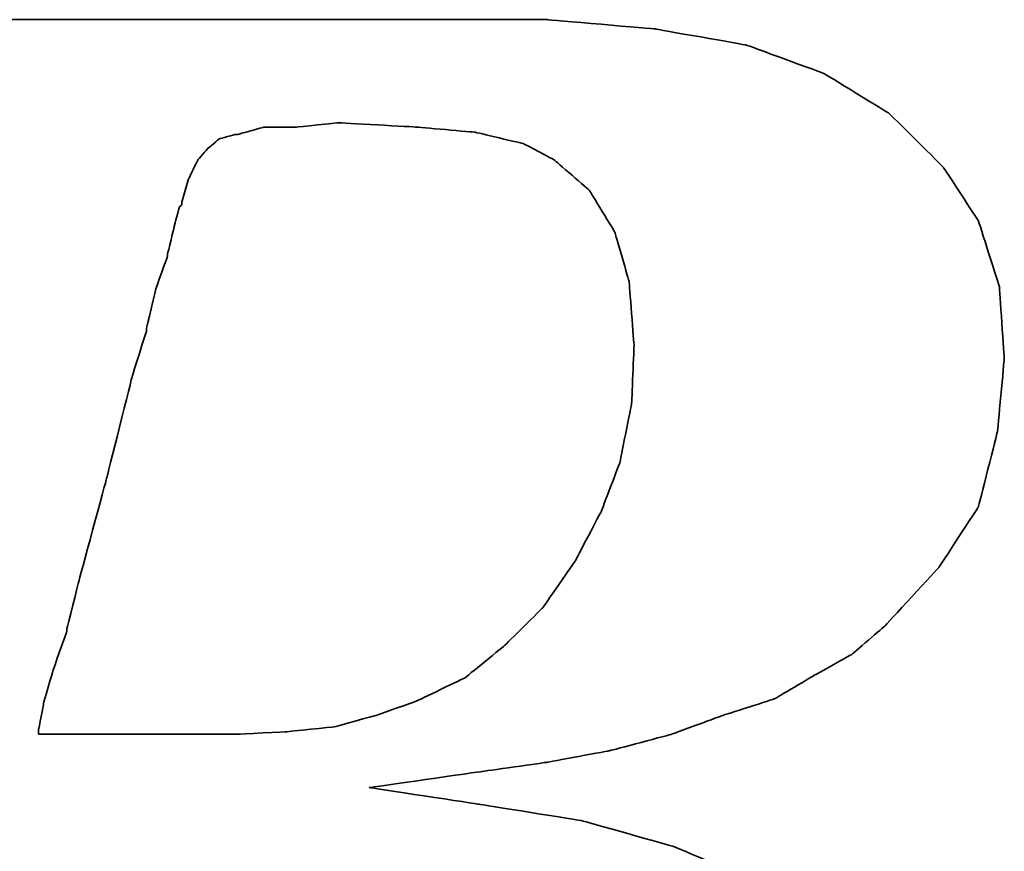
# Model space of a CAD drawing. Header units: millimetres. Extents: x 467 to 831, y 501 to 636.
# Tile 30 of 49: x 730.62 to 733.05, y 545.66 to 547.71. Entities that reach past the tile are written whole.
import ezdxf

# ---------------------------------------------------------------- set-up
doc = ezdxf.new("R2010")
doc.units = ezdxf.units.MM
doc.layers.add('DIM', color=4, linetype='CONTINUOUS')
doc.layers.add('layer 1', color=7, linetype='CONTINUOUS')

# ---------------------------------------------------------------- blocks, each defined once
blk = doc.blocks.new('TBI MOTION logo(完整正式版)')
at = {"layer": 'layer 1', "color": 22, "lineweight": 35}
for points, knots in [([(-64.65375, -6.86375), (-64.65375, -6.86375), (-64.84375, -7.29625), (-64.84375, -7.29625), (-64.84375, -7.29625), (-64.84375, -7.29625), (-64.86875, -7.34375), (-64.86875, -7.34375), (-64.86875, -7.34375), (-64.86875, -7.34375), (-64.86875, -7.36875), (-64.86875, -7.36875), (-64.86875, -7.36875), (-64.86875, -7.36875), (-65.15375, -7.65375), (-65.15375, -7.65375), (-65.15375, -7.65375), (-65.15375, -7.65375), (-65.17875, -7.65375), (-65.17875, -7.65375), (-65.17875, -7.65375), (-65.17875, -7.65375), (-65.20375, -7.67875), (-65.20375, -7.67875), (-65.20375, -7.67875), (-65.20375, -7.67875), (-65.58875, -7.87125), (-65.58875, -7.87125), (-65.58875, -7.87125), (-65.58875, -7.87125), (-65.63375, -7.87125), (-65.63375, -7.87125), (-65.63375, -7.87125), (-65.63375, -7.87125), (-65.65875, -7.89375), (-65.65875, -7.89375), (-65.65875, -7.89375), (-65.65875, -7.89375), (-66.09375, -7.94375), (-66.09375, -7.94375), (-66.09375, -7.94375), (-66.09375, -7.94375), (-66.11375, -7.94375), (-66.11375, -7.94375), (-66.11375, -7.94375), (-66.11375, -7.94375), (-66.16375, -7.94375), (-66.16375, -7.94375), (-66.16375, -7.94375), (-66.16375, -7.94375), (-66.30875, -7.94375), (-66.30875, -7.94375), (-66.30875, -7.94375), (-66.30875, -7.94375), (-66.69375, -7.94375), (-66.69375, -7.94375), (-66.69375, -7.94375), (-66.69375, -7.94375), (-67.07375, -7.94375), (-67.07375, -7.94375), (-67.07375, -7.94375), (-67.07375, -7.94375), (-67.12375, -7.94375), (-67.12375, -7.94375), (-67.12375, -7.94375), (-67.12375, -7.94375), (-67.12375, -7.96625), (-67.12375, -7.96625), (-67.12375, -7.96625), (-67.12375, -7.96625), (-67.14875, -7.99125), (-67.14875, -7.99125), (-67.14875, -7.99125), (-67.14875, -7.99125), (-67.24375, -8.34875), (-67.24375, -8.34875), (-67.24375, -8.34875), (-67.24375, -8.34875), (-67.31375, -8.68625), (-67.31375, -8.68625), (-67.31375, -8.68625), (-67.31375, -8.68625), (-67.26875, -8.68625), (-67.26875, -8.68625), (-67.26875, -8.68625), (-67.26875, -8.68625), (-67.07375, -8.68625), (-67.07375, -8.68625), (-67.07375, -8.68625), (-67.07375, -8.68625), (-66.54875, -8.68625), (-66.54875, -8.68625), (-66.54875, -8.68625), (-66.54875, -8.68625), (-65.82625, -8.68625), (-65.82625, -8.68625), (-65.82625, -8.68625), (-65.82625, -8.68625), (-65.01375, -8.68625), (-65.01375, -8.68625), (-65.01375, -8.68625), (-65.01375, -8.68625), (-64.05375, -8.68625), (-64.05375, -8.68625), (-64.05375, -8.68625), (-64.05375, -8.68625), (-62.08375, -8.68625), (-62.08375, -8.68625), (-62.08375, -8.68625), (-62.08375, -8.68625), (-60.06875, -8.68625), (-60.06875, -8.68625), (-60.06875, -8.68625), (-60.06875, -8.68625), (-59.10875, -8.68625), (-59.10875, -8.68625), (-59.10875, -8.68625), (-59.10875, -8.68625), (-58.29375, -8.68625), (-58.29375, -8.68625), (-58.29375, -8.68625), (-58.29375, -8.68625), (-57.57375, -8.68625), (-57.57375, -8.68625), (-57.57375, -8.68625), (-57.57375, -8.68625), (-57.04875, -8.68625), (-57.04875, -8.68625), (-57.04875, -8.68625), (-57.04875, -8.68625), (-56.85375, -8.68625), (-56.85375, -8.68625), (-56.85375, -8.68625), (-56.85375, -8.68625), (-56.70875, -8.68625), (-56.70875, -8.68625), (-56.70875, -8.68625), (-56.70875, -8.68625), (-56.61375, -8.68625), (-56.61375, -8.68625), (-56.61375, -8.68625), (-56.61375, -8.68625), (-56.56875, -8.68625), (-56.56875, -8.68625), (-56.56875, -8.68625), (-56.56875, -8.68625), (-55.65375, -8.63875), (-55.65375, -8.63875), (-55.65375, -8.63875), (-55.65375, -8.63875), (-54.76875, -8.51875), (-54.76875, -8.51875), (-54.76875, -8.51875), (-54.76875, -8.51875), (-53.90375, -8.30375), (-53.90375, -8.30375), (-53.90375, -8.30375), (-53.90375, -8.30375), (-53.08875, -8.03875), (-53.08875, -8.03875), (-53.08875, -8.03875), (-53.08875, -8.03875), (-52.34375, -7.65375), (-52.34375, -7.65375), (-52.34375, -7.65375), (-52.34375, -7.65375), (-51.69875, -7.29625), (-51.69875, -7.29625), (-51.69875, -7.29625), (-51.69875, -7.29625), (-51.21875, -6.91125), (-51.21875, -6.91125), (-51.21875, -6.91125), (-51.21875, -6.91125), (-50.83375, -6.50375), (-50.83375, -6.50375), (-50.83375, -6.50375), (-50.83375, -6.50375), (-50.44875, -5.94875), (-50.44875, -5.94875), (-50.44875, -5.94875), (-50.44875, -5.94875), (-50.13875, -5.30375), (-50.13875, -5.30375), (-50.13875, -5.30375), (-50.13875, -5.30375), (-49.99375, -4.65375), (-49.99375, -4.65375), (-49.99375, -4.65375), (-49.99375, -4.65375), (-49.92375, -3.98375), (-49.92375, -3.98375), (-49.92375, -3.98375), (-49.92375, -3.98375), (-49.99375, -3.19374), (-49.99375, -3.19374), (-49.99375, -3.19374), (-49.99375, -3.19374), (-50.23374, -2.44874), (-50.23374, -2.44874), (-50.23374, -2.44874), (-50.23374, -2.44874), (-50.59375, -1.87374), (-50.59375, -1.87374), (-50.59375, -1.87374), (-50.59375, -1.87374), (-51.09875, -1.31874), (-51.09875, -1.31874), (-51.09875, -1.31874), (-51.09875, -1.31874), (-51.74375, -0.81875), (-51.74375, -0.81875), (-51.74375, -0.81875), (-51.74375, -0.81875), (-52.53875, -0.48125), (-52.53875, -0.48125), (-52.53875, -0.48125), (-52.53875, -0.48125), (-53.47375, -0.21875), (-53.47375, -0.21875), (-53.47375, -0.21875), (-53.47375, -0.21875), (-54.52875, -0.04874), (-54.52875, -0.04874), (-54.52875, -0.04874), (-54.52875, -0.04874), (-55.65375, 0.12125), (-55.65375, 0.12125), (-55.65375, 0.12125), (-55.65375, 0.12125), (-54.50375, 0.28624), (-54.50375, 0.28624), (-54.50375, 0.28624), (-54.50375, 0.28624), (-53.83375, 0.38124), (-53.83375, 0.38124), (-53.83375, 0.38124), (-53.83375, 0.38124), (-53.18375, 0.50125), (-53.18375, 0.50125), (-53.18375, 0.50125), (-53.18375, 0.50125), (-52.55875, 0.66874), (-52.55875, 0.66874), (-52.55875, 0.66874), (-52.55875, 0.66874), (-52.03375, 0.86124), (-52.03375, 0.86124), (-52.03375, 0.86124), (-52.03375, 0.86124), (-51.50374, 1.03124), (-51.50374, 1.03124), (-51.50374, 1.03124), (-51.50374, 1.03124), (-51.09875, 1.27125), (-51.09875, 1.27125), (-51.09875, 1.27125), (-51.09875, 1.27125), (-50.71375, 1.48624), (-50.71375, 1.48624), (-50.71375, 1.48624), (-50.71375, 1.48624), (-50.37625, 1.77625), (-50.37625, 1.77625), (-50.37625, 1.77625), (-50.37625, 1.77625), (-49.82375, 2.37625), (-49.82375, 2.37625), (-49.82375, 2.37625), (-49.82375, 2.37625), (-49.41875, 2.99625), (-49.41875, 2.99625), (-49.41875, 2.99625), (-49.41875, 2.99625), (-49.22375, 3.76625), (-49.22375, 3.76625), (-49.22375, 3.76625), (-49.22375, 3.76625), (-49.15375, 4.50874), (-49.15375, 4.50874), (-49.15375, 4.50874), (-49.15375, 4.50874), (-49.20375, 5.25125), (-49.20375, 5.25125), (-49.20375, 5.25125), (-49.20375, 5.25125), (-49.41875, 5.92625), (-49.41875, 5.92625), (-49.41875, 5.92625), (-49.41875, 5.92625), (-49.77875, 6.47625), (-49.77875, 6.47625), (-49.77875, 6.47625), (-49.77875, 6.47625), (-50.33125, 7.02624), (-50.33125, 7.02624), (-50.33125, 7.02624), (-50.33125, 7.02624), (-51.00125, 7.43625), (-51.00125, 7.43625), (-51.00125, 7.43625), (-51.00125, 7.43625), (-51.79375, 7.72625), (-51.79375, 7.72625), (-51.79375, 7.72625), (-51.79375, 7.72625), (-52.72875, 7.89124), (-52.72875, 7.89124), (-52.72875, 7.89124), (-52.72875, 7.89124), (-53.83375, 7.98625), (-53.83375, 7.98625), (-53.83375, 7.98625), (-53.83375, 7.98625), (-53.92875, 7.98625), (-53.92875, 7.98625), (-53.92875, 7.98625), (-53.92875, 7.98625), (-54.26375, 7.98625), (-54.26375, 7.98625), (-54.26375, 7.98625), (-54.26375, 7.98625), (-54.74375, 7.98625), (-54.74375, 7.98625), (-54.74375, 7.98625), (-54.74375, 7.98625), (-55.36875, 7.98625), (-55.36875, 7.98625), (-55.36875, 7.98625), (-55.36875, 7.98625), (-56.13375, 7.98625), (-56.13375, 7.98625), (-56.13375, 7.98625), (-56.13375, 7.98625), (-56.94875, 7.98625), (-56.94875, 7.98625), (-56.94875, 7.98625), (-56.94875, 7.98625), (-58.77625, 7.98625), (-58.77625, 7.98625), (-58.77625, 7.98625), (-58.77625, 7.98625), (-60.59875, 7.98625), (-60.59875, 7.98625), (-60.59875, 7.98625), (-60.59875, 7.98625), (-61.41375, 7.98625), (-61.41375, 7.98625), (-61.41375, 7.98625), (-61.41375, 7.98625), (-62.17875, 7.98625), (-62.17875, 7.98625), (-62.17875, 7.98625), (-62.17875, 7.98625), (-62.80375, 7.98625), (-62.80375, 7.98625), (-62.80375, 7.98625), (-62.80375, 7.98625), (-63.30625, 7.98625), (-63.30625, 7.98625), (-63.30625, 7.98625), (-63.30625, 7.98625), (-63.57375, 7.98625), (-63.57375, 7.98625), (-63.57375, 7.98625), (-63.57375, 7.98625), (-63.57375, 7.96375), (-63.57375, 7.96375), (-63.57375, 7.96375), (-63.57375, 7.96375), (-63.59875, 7.94125), (-63.59875, 7.94125), (-63.59875, 7.94125), (-63.59875, 7.94125), (-63.69375, 7.55625), (-63.69375, 7.55625), (-63.69375, 7.55625), (-63.69375, 7.55625), (-63.76375, 7.24624), (-63.76375, 7.24624), (-63.76375, 7.24624), (-63.76375, 7.24624), (-63.23875, 7.24624), (-63.23875, 7.24624), (-63.23875, 7.24624), (-63.23875, 7.24624), (-62.75875, 7.24624), (-62.75875, 7.24624), (-62.75875, 7.24624), (-62.75875, 7.24624), (-62.61125, 7.24624), (-62.61125, 7.24624), (-62.61125, 7.24624), (-62.61125, 7.24624), (-62.56625, 7.24624), (-62.56625, 7.24624), (-62.56625, 7.24624), (-62.56625, 7.24624), (-62.22875, 7.24624), (-62.22875, 7.24624), (-62.22875, 7.24624), (-62.22875, 7.24624), (-62.20375, 7.24624), (-62.20375, 7.24624), (-62.20375, 7.24624), (-62.20375, 7.24624), (-62.17875, 7.21875), (-62.17875, 7.21875), (-62.17875, 7.21875), (-62.17875, 7.21875), (-61.96375, 7.17125), (-61.96375, 7.17125), (-61.96375, 7.17125), (-61.96375, 7.17125), (-61.72375, 7.12624), (-61.72375, 7.12624), (-61.72375, 7.12624), (-61.72375, 7.12624), (-61.70375, 7.12624), (-61.70375, 7.12624), (-61.70375, 7.12624), (-61.70375, 7.12624), (-61.55875, 7.07624), (-61.55875, 7.07624), (-61.55875, 7.07624), (-61.55875, 7.07624), (-61.50875, 7.07624), (-61.50875, 7.07624), (-61.50875, 7.07624), (-61.50875, 7.07624), (-61.48375, 7.02624), (-61.48375, 7.02624), (-61.48375, 7.02624), (-61.48375, 7.02624), (-61.31875, 6.83375), (-61.31875, 6.83375), (-61.31875, 6.83375), (-61.31875, 6.83375), (-61.29375, 6.81125), (-61.29375, 6.81125), (-61.29375, 6.81125), (-61.29375, 6.81125), (-61.29375, 6.78625), (-61.29375, 6.78625), (-61.29375, 6.78625), (-61.29375, 6.78625), (-61.19875, 6.50124), (-61.19875, 6.50124), (-61.19875, 6.50124), (-61.19875, 6.50124), (-61.17375, 6.45124), (-61.17375, 6.45124), (-61.17375, 6.45124), (-61.17375, 6.45124), (-61.19875, 6.40625), (-61.19875, 6.40625), (-61.19875, 6.40625), (-61.19875, 6.40625), (-61.26875, 5.99624), (-61.26875, 5.99624), (-61.26875, 5.99624), (-61.26875, 5.99624), (-61.26875, 5.85125), (-61.26875, 5.85125), (-61.26875, 5.85125), (-61.26875, 5.85125), (-61.26875, 5.82625), (-61.26875, 5.82625), (-61.26875, 5.82625), (-61.26875, 5.82625), (-61.29375, 5.80625), (-61.29375, 5.80625), (-61.29375, 5.80625), (-61.29375, 5.80625), (-61.34125, 5.66125), (-61.34125, 5.66125), (-61.34125, 5.66125), (-61.34125, 5.66125), (-61.41375, 5.44625), (-61.41375, 5.44625), (-61.41375, 5.44625), (-61.41375, 5.44625), (-61.48375, 5.15625), (-61.48375, 5.15625), (-61.48375, 5.15625), (-61.48375, 5.15625), (-61.58375, 4.82124), (-61.58375, 4.82124), (-61.58375, 4.82124), (-61.58375, 4.82124), (-61.79875, 4.00375), (-61.79875, 4.00375), (-61.79875, 4.00375), (-61.79875, 4.00375), (-62.05875, 2.99625), (-62.05875, 2.99625), (-62.05875, 2.99625), (-62.05875, 2.99625), (-62.34875, 1.91625), (-62.34875, 1.91625), (-62.34875, 1.91625), (-62.34875, 1.91625), (-62.97375, -0.41124), (-62.97375, -0.41124), (-62.97375, -0.41124), (-62.97375, -0.41124), (-63.59875, -2.75875), (-63.59875, -2.75875), (-63.59875, -2.75875), (-63.59875, -2.75875), (-63.88375, -3.86374), (-63.88375, -3.86374), (-63.88375, -3.86374), (-63.88375, -3.86374), (-64.14875, -4.82374), (-64.14875, -4.82374), (-64.14875, -4.82374), (-64.14875, -4.82374), (-64.36375, -5.64125), (-64.36375, -5.64125), (-64.36375, -5.64125), (-64.36375, -5.64125), (-64.43625, -5.97625), (-64.43625, -5.97625), (-64.43625, -5.97625), (-64.43625, -5.97625), (-64.50875, -6.28625), (-64.50875, -6.28625), (-64.50875, -6.28625), (-64.50875, -6.28625), (-64.50875, -6.30875), (-64.50875, -6.30875), (-64.50875, -6.30875), (-64.50875, -6.30875), (-64.57875, -6.50375), (-64.57875, -6.50375), (-64.57875, -6.50375), (-64.57875, -6.50375), (-64.62875, -6.69625), (-64.62875, -6.69625), (-64.62875, -6.69625), (-64.62875, -6.69625), (-64.62875, -6.76875), (-64.62875, -6.76875), (-64.62875, -6.76875), (-64.62875, -6.76875), (-64.62875, -6.81375), (-64.62875, -6.81375), (-64.62875, -6.81375), (-64.62875, -6.81375), (-64.62875, -6.83875), (-64.62875, -6.83875), (-64.62875, -6.83875), (-64.62875, -6.83875), (-64.65375, -6.86375), (-64.65375, -6.86375)], [0, 0, 0, 0, 0.00719424, 0.00719424, 0.00719424, 0.00719425, 0.01438849, 0.01438849, 0.01438849, 0.0143885, 0.02158273, 0.02158273, 0.02158273, 0.02158274, 0.02877698, 0.02877698, 0.02877698, 0.02877699, 0.03597122, 0.03597122, 0.03597122, 0.03597123, 0.04316547, 0.04316547, 0.04316547, 0.04316548, 0.05035971, 0.05035971, 0.05035971, 0.05035972, 0.05755396, 0.05755396, 0.05755396, 0.05755397, 0.0647482, 0.0647482, 0.0647482, 0.06474821, 0.07194245, 0.07194245, 0.07194245, 0.07194246, 0.07913669, 0.07913669, 0.07913669, 0.0791367, 0.08633094, 0.08633094, 0.08633094, 0.08633095, 0.09352518, 0.09352518, 0.09352518, 0.09352519, 0.10071942, 0.10071942, 0.10071942, 0.10071943, 0.10791367, 0.10791367, 0.10791367, 0.10791368, 0.11510791, 0.11510791, 0.11510791, 0.11510792, 0.12230216, 0.12230216, 0.12230216, 0.12230217, 0.1294964, 0.1294964, 0.1294964, 0.12949641, 0.13669065, 0.13669065, 0.13669065, 0.13669066, 0.14388489, 0.14388489, 0.14388489, 0.1438849, 0.15107914, 0.15107914, 0.15107914, 0.15107915, 0.15827338, 0.15827338, 0.15827338, 0.15827339, 0.16546763, 0.16546763, 0.16546763, 0.16546764, 0.17266187, 0.17266187, 0.17266187, 0.17266188, 0.17985612, 0.17985612, 0.17985612, 0.17985613, 0.18705036, 0.18705036, 0.18705036, 0.18705037, 0.1942446, 0.1942446, 0.1942446, 0.19424461, 0.20143885, 0.20143885, 0.20143885, 0.20143886, 0.20863309, 0.20863309, 0.20863309, 0.2086331, 0.21582734, 0.21582734, 0.21582734, 0.21582735, 0.22302158, 0.22302158, 0.22302158, 0.22302159, 0.23021583, 0.23021583, 0.23021583, 0.23021584, 0.23741007, 0.23741007, 0.23741007, 0.23741008, 0.24460432, 0.24460432, 0.24460432, 0.24460433, 0.25179856, 0.25179856, 0.25179856, 0.25179857, 0.25899281, 0.25899281, 0.25899281, 0.25899282, 0.26618705, 0.26618705, 0.26618705, 0.26618706, 0.27338129, 0.27338129, 0.27338129, 0.2733813, 0.28057554, 0.28057554, 0.28057554, 0.28057555, 0.28776978, 0.28776978, 0.28776978, 0.28776979, 0.29496403, 0.29496403, 0.29496403, 0.29496404, 0.30215827, 0.30215827, 0.30215827, 0.30215828, 0.30935252, 0.30935252, 0.30935252, 0.30935253, 0.31654676, 0.31654676, 0.31654676, 0.31654677, 0.32374101, 0.32374101, 0.32374101, 0.32374102, 0.33093525, 0.33093525, 0.33093525, 0.33093526, 0.3381295, 0.3381295, 0.3381295, 0.33812951, 0.34532374, 0.34532374, 0.34532374, 0.34532375, 0.35251799, 0.35251799, 0.35251799, 0.352518, 0.35971223, 0.35971223, 0.35971223, 0.35971224, 0.36690647, 0.36690647, 0.36690647, 0.36690648, 0.37410072, 0.37410072, 0.37410072, 0.37410073, 0.38129496, 0.38129496, 0.38129496, 0.38129497, 0.38848921, 0.38848921, 0.38848921, 0.38848922, 0.39568345, 0.39568345, 0.39568345, 0.39568346, 0.4028777, 0.4028777, 0.4028777, 0.40287771, 0.41007194, 0.41007194, 0.41007194, 0.41007195, 0.41726619, 0.41726619, 0.41726619, 0.4172662, 0.42446043, 0.42446043, 0.42446043, 0.42446044, 0.43165468, 0.43165468, 0.43165468, 0.43165469, 0.43884892, 0.43884892, 0.43884892, 0.43884893, 0.44604317, 0.44604317, 0.44604317, 0.44604318, 0.45323741, 0.45323741, 0.45323741, 0.45323742, 0.46043165, 0.46043165, 0.46043165, 0.46043166, 0.4676259, 0.4676259, 0.4676259, 0.46762591, 0.47482014, 0.47482014, 0.47482014, 0.47482015, 0.48201439, 0.48201439, 0.48201439, 0.4820144, 0.48920863, 0.48920863, 0.48920863, 0.48920864, 0.49640288, 0.49640288, 0.49640288, 0.49640289, 0.50359712, 0.50359712, 0.50359712, 0.50359713, 0.51079137, 0.51079137, 0.51079137, 0.51079138, 0.51798561, 0.51798561, 0.51798561, 0.51798562, 0.52517986, 0.52517986, 0.52517986, 0.52517987, 0.5323741, 0.5323741, 0.5323741, 0.53237411, 0.53956835, 0.53956835, 0.53956835, 0.53956836, 0.54676259, 0.54676259, 0.54676259, 0.5467626, 0.55395683, 0.55395683, 0.55395683, 0.55395684, 0.56115108, 0.56115108, 0.56115108, 0.56115109, 0.56834532, 0.56834532, 0.56834532, 0.56834533, 0.57553957, 0.57553957, 0.57553957, 0.57553958, 0.58273381, 0.58273381, 0.58273381, 0.58273382, 0.58992806, 0.58992806, 0.58992806, 0.58992807, 0.5971223, 0.5971223, 0.5971223, 0.59712231, 0.60431655, 0.60431655, 0.60431655, 0.60431656, 0.61151079, 0.61151079, 0.61151079, 0.6115108, 0.61870504, 0.61870504, 0.61870504, 0.61870505, 0.62589928, 0.62589928, 0.62589928, 0.62589929, 0.63309353, 0.63309353, 0.63309353, 0.63309354, 0.64028777, 0.64028777, 0.64028777, 0.64028778, 0.64748201, 0.64748201, 0.64748201, 0.64748202, 0.65467626, 0.65467626, 0.65467626, 0.65467627, 0.6618705, 0.6618705, 0.6618705, 0.66187051, 0.66906475, 0.66906475, 0.66906475, 0.66906476, 0.67625899, 0.67625899, 0.67625899, 0.676259, 0.68345324, 0.68345324, 0.68345324, 0.68345325, 0.69064748, 0.69064748, 0.69064748, 0.69064749, 0.69784173, 0.69784173, 0.69784173, 0.69784174, 0.70503597, 0.70503597, 0.70503597, 0.70503598, 0.71223022, 0.71223022, 0.71223022, 0.71223023, 0.71942446, 0.71942446, 0.71942446, 0.71942447, 0.72661871, 0.72661871, 0.72661871, 0.72661872, 0.73381295, 0.73381295, 0.73381295, 0.73381296, 0.74100719, 0.74100719, 0.74100719, 0.7410072, 0.74820144, 0.74820144, 0.74820144, 0.74820145, 0.75539568, 0.75539568, 0.75539568, 0.75539569, 0.76258993, 0.76258993, 0.76258993, 0.76258994, 0.76978417, 0.76978417, 0.76978417, 0.76978418, 0.77697842, 0.77697842, 0.77697842, 0.77697843, 0.78417266, 0.78417266, 0.78417266, 0.78417267, 0.79136691, 0.79136691, 0.79136691, 0.79136692, 0.79856115, 0.79856115, 0.79856115, 0.79856116, 0.8057554, 0.8057554, 0.8057554, 0.80575541, 0.81294964, 0.81294964, 0.81294964, 0.81294965, 0.82014388, 0.82014388, 0.82014388, 0.82014389, 0.82733813, 0.82733813, 0.82733813, 0.82733814, 0.83453237, 0.83453237, 0.83453237, 0.83453238, 0.84172662, 0.84172662, 0.84172662, 0.84172663, 0.84892086, 0.84892086, 0.84892086, 0.84892087, 0.85611511, 0.85611511, 0.85611511, 0.85611512, 0.86330935, 0.86330935, 0.86330935, 0.86330936, 0.8705036, 0.8705036, 0.8705036, 0.87050361, 0.87769784, 0.87769784, 0.87769784, 0.87769785, 0.88489209, 0.88489209, 0.88489209, 0.8848921, 0.89208633, 0.89208633, 0.89208633, 0.89208634, 0.89928058, 0.89928058, 0.89928058, 0.89928059, 0.90647482, 0.90647482, 0.90647482, 0.90647483, 0.91366906, 0.91366906, 0.91366906, 0.91366907, 0.92086331, 0.92086331, 0.92086331, 0.92086332, 0.92805755, 0.92805755, 0.92805755, 0.92805756, 0.9352518, 0.9352518, 0.9352518, 0.93525181, 0.94244604, 0.94244604, 0.94244604, 0.94244605, 0.94964029, 0.94964029, 0.94964029, 0.9496403, 0.95683453, 0.95683453, 0.95683453, 0.95683454, 0.96402878, 0.96402878, 0.96402878, 0.96402879, 0.97122302, 0.97122302, 0.97122302, 0.97122303, 0.97841727, 0.97841727, 0.97841727, 0.97841728, 0.98561151, 0.98561151, 0.98561151, 0.98561152, 0.99280576, 0.99280576, 0.99280576, 0.99280577, 1, 1, 1, 1]), ([(-57.50375, 6.35625), (-57.50375, 6.35625), (-57.57375, 6.11625), (-57.57375, 6.11625), (-57.57375, 6.11625), (-57.57375, 6.11625), (-57.57375, 6.09125), (-57.57375, 6.09125), (-57.57375, 6.09125), (-57.57375, 6.09125), (-57.59875, 6.06625), (-57.59875, 6.06625), (-57.59875, 6.06625), (-57.59875, 6.06625), (-57.64875, 5.87625), (-57.64875, 5.87625), (-57.64875, 5.87625), (-57.64875, 5.87625), (-57.71875, 5.58875), (-57.71875, 5.58875), (-57.71875, 5.58875), (-57.71875, 5.58875), (-57.71875, 5.56625), (-57.71875, 5.56625), (-57.71875, 5.56625), (-57.71875, 5.56625), (-57.83875, 5.23125), (-57.83875, 5.23125), (-57.83875, 5.23125), (-57.83875, 5.23125), (-57.93625, 4.82124), (-57.93625, 4.82124), (-57.93625, 4.82124), (-57.93625, 4.82124), (-57.93625, 4.79624), (-57.93625, 4.79624), (-57.93625, 4.79624), (-57.93625, 4.79624), (-58.07875, 4.34125), (-58.07875, 4.34125), (-58.07875, 4.34125), (-58.07875, 4.34125), (-58.34375, 3.28625), (-58.34375, 3.28625), (-58.34375, 3.28625), (-58.34375, 3.28625), (-58.62875, 2.23124), (-58.62875, 2.23124), (-58.62875, 2.23124), (-58.62875, 2.23124), (-58.74875, 1.75125), (-58.74875, 1.75125), (-58.74875, 1.75125), (-58.74875, 1.75125), (-58.74875, 1.72625), (-58.74875, 1.72625), (-58.74875, 1.72625), (-58.74875, 1.72625), (-58.89375, 1.31625), (-58.89375, 1.31625), (-58.89375, 1.31625), (-58.89375, 1.31625), (-58.98875, 0.98124), (-58.98875, 0.98124), (-58.98875, 0.98124), (-58.98875, 0.98124), (-59.03875, 0.71625), (-59.03875, 0.71625), (-59.03875, 0.71625), (-59.03875, 0.71625), (-59.03875, 0.66874), (-59.03875, 0.66874), (-59.03875, 0.66874), (-59.03875, 0.66874), (-58.91875, 0.66874), (-58.91875, 0.66874), (-58.91875, 0.66874), (-58.91875, 0.66874), (-58.53375, 0.66874), (-58.53375, 0.66874), (-58.53375, 0.66874), (-58.53375, 0.66874), (-58.10375, 0.66874), (-58.10375, 0.66874), (-58.10375, 0.66874), (-58.10375, 0.66874), (-57.66875, 0.66874), (-57.66875, 0.66874), (-57.66875, 0.66874), (-57.66875, 0.66874), (-57.33375, 0.66874), (-57.33375, 0.66874), (-57.33375, 0.66874), (-57.33375, 0.66874), (-57.09375, 0.66874), (-57.09375, 0.66874), (-57.09375, 0.66874), (-57.09375, 0.66874), (-56.99875, 0.66874), (-56.99875, 0.66874), (-56.99875, 0.66874), (-56.99875, 0.66874), (-56.49375, 0.69374), (-56.49375, 0.69374), (-56.49375, 0.69374), (-56.49375, 0.69374), (-56.01375, 0.74374), (-56.01375, 0.74374), (-56.01375, 0.74374), (-56.01375, 0.74374), (-55.58375, 0.86124), (-55.58375, 0.86124), (-55.58375, 0.86124), (-55.58375, 0.86124), (-55.17375, 1.00624), (-55.17375, 1.00624), (-55.17375, 1.00624), (-55.17375, 1.00624), (-54.67375, 1.24625), (-54.67375, 1.24625), (-54.67375, 1.24625), (-54.67375, 1.24625), (-54.26375, 1.58124), (-54.26375, 1.58124), (-54.26375, 1.58124), (-54.26375, 1.58124), (-53.87875, 1.96374), (-53.87875, 1.96374), (-53.87875, 1.96374), (-53.87875, 1.96374), (-53.54375, 2.44625), (-53.54375, 2.44625), (-53.54375, 2.44625), (-53.54375, 2.44625), (-53.27875, 2.95125), (-53.27875, 2.95125), (-53.27875, 2.95125), (-53.27875, 2.95125), (-53.08875, 3.45124), (-53.08875, 3.45124), (-53.08875, 3.45124), (-53.08875, 3.45124), (-52.96875, 4.05124), (-52.96875, 4.05124), (-52.96875, 4.05124), (-52.96875, 4.05124), (-52.94375, 4.65125), (-52.94375, 4.65125), (-52.94375, 4.65125), (-52.94375, 4.65125), (-52.99375, 5.30125), (-52.99375, 5.30125), (-52.99375, 5.30125), (-52.99375, 5.30125), (-53.13875, 5.80625), (-53.13875, 5.80625), (-53.13875, 5.80625), (-53.13875, 5.80625), (-53.39875, 6.23625), (-53.39875, 6.23625), (-53.39875, 6.23625), (-53.39875, 6.23625), (-53.75875, 6.54875), (-53.75875, 6.54875), (-53.75875, 6.54875), (-53.75875, 6.54875), (-54.07375, 6.71625), (-54.07375, 6.71625), (-54.07375, 6.71625), (-54.07375, 6.71625), (-54.57375, 6.83375), (-54.57375, 6.83375), (-54.57375, 6.83375), (-54.57375, 6.83375), (-55.17375, 6.88625), (-55.17375, 6.88625), (-55.17375, 6.88625), (-55.17375, 6.88625), (-55.96875, 6.93125), (-55.96875, 6.93125), (-55.96875, 6.93125), (-55.96875, 6.93125), (-56.39875, 6.88625), (-56.39875, 6.88625), (-56.39875, 6.88625), (-56.39875, 6.88625), (-56.42125, 6.88625), (-56.42125, 6.88625), (-56.42125, 6.88625), (-56.42125, 6.88625), (-56.73375, 6.88625), (-56.73375, 6.88625), (-56.73375, 6.88625), (-56.73375, 6.88625), (-56.99875, 6.81125), (-56.99875, 6.81125), (-56.99875, 6.81125), (-56.99875, 6.81125), (-57.02375, 6.81125), (-57.02375, 6.81125), (-57.02375, 6.81125), (-57.02375, 6.81125), (-57.18875, 6.76625), (-57.18875, 6.76625), (-57.18875, 6.76625), (-57.18875, 6.76625), (-57.30875, 6.66625), (-57.30875, 6.66625), (-57.30875, 6.66625), (-57.30875, 6.66625), (-57.40875, 6.54875), (-57.40875, 6.54875), (-57.40875, 6.54875), (-57.40875, 6.54875), (-57.50375, 6.35625), (-57.50375, 6.35625)], [0, 0, 0, 0, 0.01851852, 0.01851852, 0.01851852, 0.01851853, 0.03703704, 0.03703704, 0.03703704, 0.03703705, 0.05555556, 0.05555556, 0.05555556, 0.05555557, 0.07407407, 0.07407407, 0.07407407, 0.07407408, 0.09259259, 0.09259259, 0.09259259, 0.0925926, 0.11111111, 0.11111111, 0.11111111, 0.11111112, 0.12962963, 0.12962963, 0.12962963, 0.12962964, 0.14814815, 0.14814815, 0.14814815, 0.14814816, 0.16666667, 0.16666667, 0.16666667, 0.16666668, 0.18518519, 0.18518519, 0.18518519, 0.1851852, 0.2037037, 0.2037037, 0.2037037, 0.20370371, 0.22222222, 0.22222222, 0.22222222, 0.22222223, 0.24074074, 0.24074074, 0.24074074, 0.24074075, 0.25925926, 0.25925926, 0.25925926, 0.25925927, 0.27777778, 0.27777778, 0.27777778, 0.27777779, 0.2962963, 0.2962963, 0.2962963, 0.29629631, 0.31481481, 0.31481481, 0.31481481, 0.31481482, 0.33333333, 0.33333333, 0.33333333, 0.33333334, 0.35185185, 0.35185185, 0.35185185, 0.35185186, 0.37037037, 0.37037037, 0.37037037, 0.37037038, 0.38888889, 0.38888889, 0.38888889, 0.3888889, 0.40740741, 0.40740741, 0.40740741, 0.40740742, 0.42592593, 0.42592593, 0.42592593, 0.42592594, 0.44444444, 0.44444444, 0.44444444, 0.44444445, 0.46296296, 0.46296296, 0.46296296, 0.46296297, 0.48148148, 0.48148148, 0.48148148, 0.48148149, 0.5, 0.5, 0.5, 0.50000001, 0.51851852, 0.51851852, 0.51851852, 0.51851853, 0.53703704, 0.53703704, 0.53703704, 0.53703705, 0.55555556, 0.55555556, 0.55555556, 0.55555557, 0.57407407, 0.57407407, 0.57407407, 0.57407408, 0.59259259, 0.59259259, 0.59259259, 0.5925926, 0.61111111, 0.61111111, 0.61111111, 0.61111112, 0.62962963, 0.62962963, 0.62962963, 0.62962964, 0.64814815, 0.64814815, 0.64814815, 0.64814816, 0.66666667, 0.66666667, 0.66666667, 0.66666668, 0.68518519, 0.68518519, 0.68518519, 0.6851852, 0.7037037, 0.7037037, 0.7037037, 0.70370371, 0.72222222, 0.72222222, 0.72222222, 0.72222223, 0.74074074, 0.74074074, 0.74074074, 0.74074075, 0.75925926, 0.75925926, 0.75925926, 0.75925927, 0.77777778, 0.77777778, 0.77777778, 0.77777779, 0.7962963, 0.7962963, 0.7962963, 0.79629631, 0.81481481, 0.81481481, 0.81481481, 0.81481482, 0.83333333, 0.83333333, 0.83333333, 0.83333334, 0.85185185, 0.85185185, 0.85185185, 0.85185186, 0.87037037, 0.87037037, 0.87037037, 0.87037038, 0.88888889, 0.88888889, 0.88888889, 0.8888889, 0.90740741, 0.90740741, 0.90740741, 0.90740742, 0.92592593, 0.92592593, 0.92592593, 0.92592594, 0.94444444, 0.94444444, 0.94444444, 0.94444445, 0.96296296, 0.96296296, 0.96296296, 0.96296297, 0.98148148, 0.98148148, 0.98148148, 0.98148149, 1, 1, 1, 1])]:
    blk.add_open_spline(points, degree=3, knots=knots, dxfattribs=at)

msp = doc.modelspace()

# ---------------------------------------------------------------- block references
at = {"layer": 'DIM', "color": 7, "xscale": 0.2409743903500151, "yscale": 0.2409743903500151, "zscale": 0.2409743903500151}
msp.add_blockref('TBI MOTION logo(完整正式版)', (744.8935, 545.7848), dxfattribs=at)

doc.saveas('drawing.dxf')
